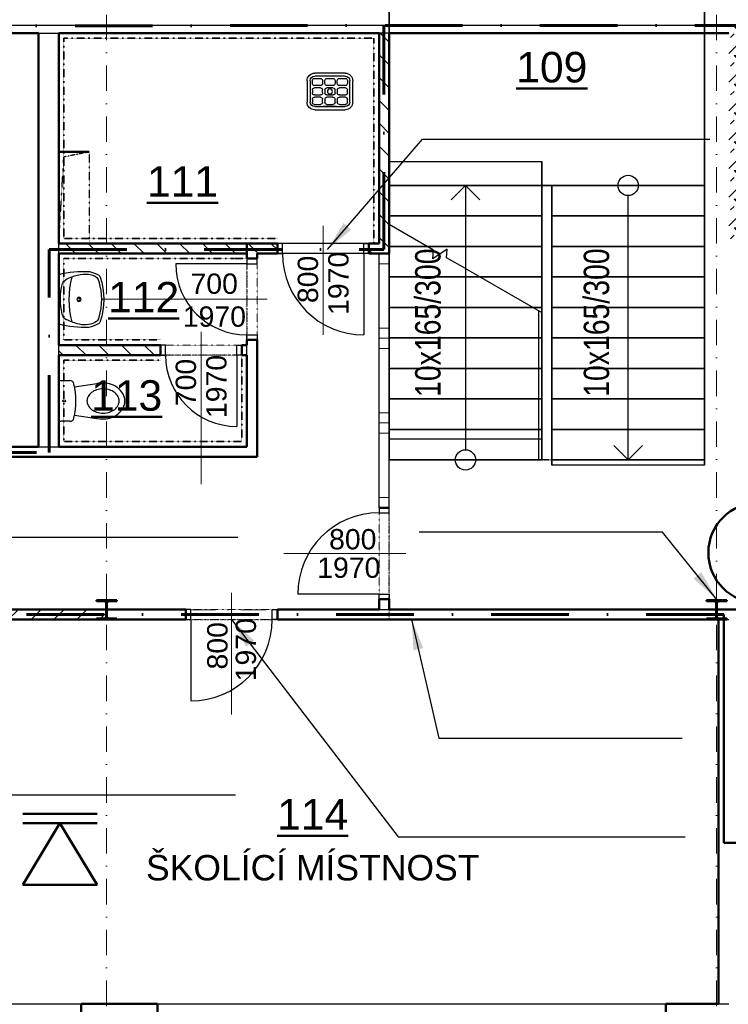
# Model space of a CAD drawing. Header units: millimetres. Extents: x 2886542 to 7567581, y -792623 to 134766.
# Tile 85 of 256: x 3787460 to 3794429, y -256167 to -246481. Entities that reach past the tile are written whole.
import ezdxf
from ezdxf.enums import TextEntityAlignment as Align

# ---------------------------------------------------------------- set-up
doc = ezdxf.new("R2010")
doc.units = ezdxf.units.MM
for name, pattern in [('ACAD_ISO04W100', [30, 24, -3, 0, -3]), ('DASHDOT', [1, 0.5, -0.25, 0, -0.25]), ('DASHDOTX2', [50.8, 25.4, -12.7, 0, -12.7]), ('DIVIDE', [1.25, 0.5, -0.25, 0, -0.25, 0, -0.25]), ('DOT', [0.25, 0, -0.25])]:
    doc.linetypes.add(name, pattern=pattern)
for name, color, linetype in [('CA_2D-WC (65x40)', 7, 'Continuous'), ('CA_umyvadlo 1 (55x45)', 7, 'Continuous'), ('CA_vylevka s mrizi (45x36)', 7, 'Continuous'), ('IN_SANITA', 7, 'Continuous'), ('požárničina', 10, 'Continuous'), ('srafy', 251, 'Continuous')]:
    doc.layers.add(name, color=color, linetype=linetype)
for name, color, linetype, lineweight in [('CKDVERE_', 7, 'Continuous', 25), ('CKDVERE_NADROVINOU', 1, 'DASHDOT', 18), ('CKDVERE_OSY', 1, 'Continuous', 18), ('CKDVERE_POPIS', 3, 'Continuous', 25), ('CKDVERE_PRAH', 7, 'Continuous', 25), ('CKDVERE_ZARUBNE_RAM', 5, 'Continuous', 25), ('CKOKNA', 1, 'Continuous', 18), ('CKPOPISM', 250, 'Continuous', 50), ('CKPOPISM_POPIS', 3, 'Continuous', 25), ('CKPROSTUPY_NADROVINOU', 7, 'DASHDOT', 25), ('CKRASTR', 7, 'DASHDOT', 18), ('CKSCHODY_3', 7, 'Continuous', 25), ('CKSCHODY_NADROVINOU', 7, 'DIVIDE', 25), ('CKSCHODY_PODROVINOU', 7, 'Continuous', 25), ('CKSCHODY_POPIS', 3, 'Continuous', 25), ('CKSCHODY_VYSTUP', 7, 'Continuous', 25), ('CKSTENY_PODROVINOU', 7, 'Continuous', 25), ('CKSTENY_REZ', 6, 'Continuous', 50), ('CSPROFILY_OSY', 1, 'DASHDOT', 18), ('CSPROFILY_REZY', 4, 'Continuous', 50), ('obklady', 4, 'DASHDOT', 35)]:
    doc.layers.add(name, color=color, linetype=linetype, lineweight=lineweight)
doc.layers.add('CKDVERE_DORAZ', color=7, linetype='DOT', lineweight=25, plot=False)
doc.styles.add('ARIAL', font='arial.ttf')
doc.styles.add('ROMANT', font='romant')
doc.styles.get("Standard").update_dxf_attribs({"font": 'arial.ttf'})
doc.dimstyles.new('úhlová', dxfattribs={"dimscale": 0.2, "dimtxt": 2.5, "dimasz": 1.5, "dimexe": 0, "dimexo": 3, "dimgap": 1, "dimtad": 1, "dimdec": 0, "dimzin": 0, "dimdsep": 46, "dimtxsty": 'ROMANT', "dimcen": 5, "dimclrd": 256, "dimclre": 256, "dimclrt": 7, "dimadec": 1, "dimazin": 0, "dimtfac": 1, "dimtdec": 0, "dimtix": 1, "dimtmove": 2, "dimatfit": 3, "dimfxl": 0, "dimtvp": 2, "dimtolj": 1, "dimtzin": 0, "dimarcsym": 0})

# ---------------------------------------------------------------- blocks, each defined once
blk = doc.blocks.new('CK_S_EXT_HEAHEA200')
for p, q in [((-100, 95), (100, 95)), ((-100, 95), (-100, 85)), ((-100, 85), (-21.25, 85)), ((-3.25, -67), (-3.25, 67)), ((3.25, -67), (3.25, 67)), ((100, 85), (21.25, 85)), ((100, 95), (100, 85)), ((-100, -95), (-100, -85)), ((-100, -85), (-21.25, -85)), ((-100, -95), (100, -95)), ((100, -85), (21.25, -85)), ((100, -95), (100, -85))]:
    blk.add_line(p, q)
for centre, start, end in [((-21.25, 67), 0, 90), ((21.25, 67), 90, 180), ((-21.25, -67), 270, 0), ((21.25, -67), 180, 270)]:
    blk.add_arc(centre, 18, start, end)
blk = doc.blocks.new('2D-WC (65x40)_P')
at = {"layer": 'CA_2D-WC (65x40)', "linetype": 'ByBlock'}
for p, q in [((0.0501, 0.1998), (0.1401, 0.1998)), ((0.03, -0.1797), (0.03, 0.1797)), ((0.1851, 0.14), (0.4036, 0.1734)), ((0.1851, -0.14), (0.4036, -0.1734)), ((0.1401, -0.1998), (0.0501, -0.1998))]:
    blk.add_line(p, q, dxfattribs=at)
blk.add_circle((0.083, 0), 0.0128, dxfattribs=at)
for centre, radius, start, end in [((0.0501, 0.1797), 0.0201, 90, 180), ((0.1401, 0.1596), 0.0402, 12.60811, 90), ((-0.5734, 0), 0.7713, 347.39189, 12.60811), ((0.4521, -0.0463), 0.1632, 107.68289, 127.58474), ((0.4663, -0.0909), 0.21, 90, 107.68289), ((0.4562, -0.1706), 0.348, 78.11757, 98.69848), ((0.4663, -0.0909), 0.21, 72.31711, 90), ((0.4757, -0.0379), 0.2144, 29.47633, 75.89811), ((0.4806, -0.0463), 0.1632, 52.41526, 72.31711), ((0.3969, 0), 0.0894, 151.71247, 180), ((0.3969, 0), 0.0894, 180, 208.28753), ((0.4303, -0.018), 0.1274, 127.58474, 151.71247), ((0.5024, -0.018), 0.1274, 28.28753, 52.41526), ((0.5358, 0), 0.0894, 0, 28.28753), ((0.5358, 0), 0.0894, 331.71247, 0), ((0.5424, 0), 0.1376, 0, 29.40689), ((0.5424, 0), 0.1376, 330.59311, 0), ((0.4303, 0.018), 0.1274, 208.28753, 232.41526), ((0.4521, 0.0463), 0.1632, 232.41526, 252.31711), ((0.4757, 0.0379), 0.2144, 284.10189, 330.52367), ((0.4806, 0.0463), 0.1632, 287.68289, 307.58474), ((0.5024, 0.018), 0.1274, 307.58474, 331.71247), ((0.0501, -0.1797), 0.0201, 180, 270), ((0.1401, -0.1596), 0.0402, 270, 347.39189), ((0.4663, 0.0909), 0.21, 252.31711, 270), ((0.4562, 0.1706), 0.348, 261.30152, 281.88243), ((0.4663, 0.0909), 0.21, 270, 287.68289)]:
    blk.add_arc(centre, radius, start, end, dxfattribs=at)
blk = doc.blocks.new('umyvadlo 1 (55x45)_P')
at = {"layer": 'CA_umyvadlo 1 (55x45)', "linetype": 'ByBlock'}
for points in [[(-0.2448, 0.0002, 0.077931), (-0.2731, -0.3008, 0.068031), (-0.2441, -0.381, 0.244962), (-0.2183, -0.4075, 0.165243), (0.2196, -0.4075, 0.244752), (0.2453, -0.381, 0.072964), (0.2756, -0.2947, 0.073303), (0.246, 0.0002)], [(-0.1991, -0.0766, 0.13917), (-0.2483, -0.2973), (-0.2369, -0.3358, 0.309536), (-0.174, -0.3925, 0.150009), (0.1756, -0.3925, 0.287481), (0.2281, -0.3557, 0.190467), (0.2403, -0.1835, 0.04778), (0.2004, -0.0766, 0.225267), (0.1455, -0.0326, 0.117325), (-0.1541, -0.0357, 0.189059), (-0.198, -0.0744)]]:
    blk.add_lwpolyline(points, format="xyb", close=True, dxfattribs=at)
blk.add_lwpolyline([(-0.2199, -0.1274, -0.125328), (0.2222, -0.1274)], format="xyb", dxfattribs=at)
for radius in [0.0204, 0.0139]:
    blk.add_circle((0.0006, -0.1987), radius, dxfattribs=at)
blk = doc.blocks.new('vylevka s mrizi (45x36)_P')
at = {"layer": 'CA_vylevka s mrizi (45x36)', "linetype": 'ByBlock'}
for p, q in [((-0.0849, -0.0825), (-0.1449, -0.0825)), ((-0.1424, -0.03), (0.1576, -0.03)), ((-0.1424, -0.06), (0.1576, -0.06)), ((0.0376, -0.0825), (-0.0224, -0.0825)), ((0.1601, -0.0825), (0.1001, -0.0825)), ((-0.2174, -0.315), (-0.2174, -0.105)), ((-0.1874, -0.315), (-0.1874, -0.105)), ((-0.1649, -0.1025), (-0.1649, -0.1325)), ((-0.1449, -0.1525), (-0.0849, -0.1525)), ((-0.1449, -0.175), (-0.0849, -0.175)), ((-0.0649, -0.1325), (-0.0649, -0.1025)), ((-0.0424, -0.1025), (-0.0424, -0.1325)), ((-0.0224, -0.1525), (0.0376, -0.1525)), ((-0.0224, -0.175), (0.0376, -0.175)), ((0.0576, -0.1325), (0.0576, -0.1025)), ((0.0801, -0.1025), (0.0801, -0.1325)), ((0.1001, -0.1525), (0.1601, -0.1525)), ((0.1001, -0.175), (0.1601, -0.175)), ((0.1801, -0.1325), (0.1801, -0.1025)), ((0.2026, -0.105), (0.2026, -0.315)), ((0.2326, -0.105), (0.2326, -0.315)), ((-0.1649, -0.225), (-0.1649, -0.195)), ((-0.1649, -0.3175), (-0.1649, -0.2875)), ((-0.0849, -0.245), (-0.1449, -0.245)), ((-0.1449, -0.2675), (-0.0849, -0.2675)), ((-0.0649, -0.195), (-0.0649, -0.225)), ((-0.0649, -0.2875), (-0.0649, -0.3175)), ((-0.0424, -0.225), (-0.0424, -0.195)), ((-0.0424, -0.3175), (-0.0424, -0.2875)), ((0.0376, -0.245), (-0.0224, -0.245)), ((-0.0224, -0.2675), (0.0376, -0.2675)), ((0.0576, -0.195), (0.0576, -0.225)), ((0.0576, -0.2875), (0.0576, -0.3175)), ((0.0801, -0.225), (0.0801, -0.195)), ((0.0801, -0.3175), (0.0801, -0.2875)), ((0.1601, -0.245), (0.1001, -0.245)), ((0.1001, -0.2675), (0.1601, -0.2675)), ((0.1801, -0.195), (0.1801, -0.225)), ((0.1801, -0.2875), (0.1801, -0.3175)), ((-0.0849, -0.3375), (-0.1449, -0.3375)), ((0.1576, -0.36), (-0.1424, -0.36)), ((0.0726, -0.36), (-0.0574, -0.36)), ((-0.0574, -0.36), (0.0726, -0.36)), ((-0.0574, -0.36), (-0.0574, -0.36)), ((0.0376, -0.3375), (-0.0224, -0.3375)), ((0.0726, -0.36), (0.0726, -0.36)), ((0.1601, -0.3375), (0.1001, -0.3375)), ((0.1576, -0.39), (-0.1424, -0.39))]:
    blk.add_line(p, q, dxfattribs=at)
blk.add_circle((0.0076, -0.21), 0.025, dxfattribs=at)
for centre, radius, start, end in [((-0.1424, -0.105), 0.075, 90, 180), ((-0.1424, -0.105), 0.045, 90, 180), ((-0.1449, -0.1025), 0.02, 90, 180), ((-0.0849, -0.1025), 0.02, 0, 90), ((-0.0224, -0.1025), 0.02, 90, 180), ((0.0376, -0.1025), 0.02, 0, 90), ((0.1001, -0.1025), 0.02, 90, 180), ((0.1576, -0.105), 0.075, 0, 90), ((0.1576, -0.105), 0.045, 0, 90), ((0.1601, -0.1025), 0.02, 0, 90), ((-0.1449, -0.1325), 0.02, 180, 270), ((-0.1449, -0.195), 0.02, 90, 180), ((-0.0849, -0.1325), 0.02, 270, 0), ((-0.0849, -0.195), 0.02, 0, 90), ((-0.0224, -0.1325), 0.02, 180, 270), ((-0.0224, -0.195), 0.02, 90, 180), ((0.0376, -0.1325), 0.02, 270, 0), ((0.0376, -0.195), 0.02, 0, 90), ((0.1001, -0.1325), 0.02, 180, 270), ((0.1001, -0.195), 0.02, 90, 180), ((0.1601, -0.1325), 0.02, 270, 0), ((0.1601, -0.195), 0.02, 0, 90), ((-0.1449, -0.225), 0.02, 180, 270), ((-0.1449, -0.2875), 0.02, 90, 180), ((-0.0849, -0.225), 0.02, 270, 0), ((-0.0849, -0.2875), 0.02, 0, 90), ((-0.0224, -0.225), 0.02, 180, 270), ((-0.0224, -0.2875), 0.02, 90, 180), ((0.0376, -0.225), 0.02, 270, 0), ((0.0376, -0.2875), 0.02, 0, 90), ((0.1001, -0.225), 0.02, 180, 270), ((0.1001, -0.2875), 0.02, 90, 180), ((0.1601, -0.225), 0.02, 270, 0), ((0.1601, -0.2875), 0.02, 0, 90), ((-0.1424, -0.315), 0.075, 180, 270), ((-0.1424, -0.315), 0.045, 180, 270), ((-0.1449, -0.3175), 0.02, 180, 270), ((-0.0849, -0.3175), 0.02, 270, 0), ((-0.0224, -0.3175), 0.02, 180, 270), ((0.0376, -0.3175), 0.02, 270, 0), ((0.1001, -0.3175), 0.02, 180, 270), ((0.1576, -0.315), 0.045, 270, 0), ((0.1576, -0.315), 0.075, 270, 0), ((0.1601, -0.3175), 0.02, 270, 0)]:
    blk.add_arc(centre, radius, start, end, dxfattribs=at)
blk = doc.blocks.new('CKBL2112015093418', base_point=(92626.6, 67165.4))
blk = doc.blocks.new('CKBL2112015093451', base_point=(91804.2, 65693.8))
blk = doc.blocks.new('CKBL2112015093625', base_point=(91736.2, 60822.7))
blk = doc.blocks.new('CKBL2112015094613', base_point=(91472.4, 64842.6))
blk = doc.blocks.new('CKBL2112615112805', base_point=(95806, 67457.1))
blk = doc.blocks.new('CKBL1103905120115', base_point=(-150, -450))
at = {"layer": 'CKPROSTUPY_NADROVINOU'}
for p, q in [((-150, -450), (-150, 450)), ((-150, 450), (150, 450)), ((-150, -450), (-100, 400)), ((150, 450), (-100, 400)), ((150, 450), (150, -450)), ((150, -450), (-150, -450))]:
    blk.add_line(p, q, dxfattribs=at)

msp = doc.modelspace()

# ---------------------------------------------------------------- hatches: boundary and pattern name
at = {"layer": 'srafy'}
h = msp.add_hatch(dxfattribs=at)
h.set_pattern_fill('ANSI31', color=250, scale=50, angle=90, style=0)
h.set_pattern_definition([(135, (3696869.61, -315244.88), (-112.2532, -112.2532), [])])
h.paths.add_polyline_path([(3789694, -248781.7), (3789694, -248681.7), (3788314, -248681.7), (3788314, -248781.7)])
h.paths.add_polyline_path([(3788314, -249681.7), (3788314, -249781.7), (3788844, -249781.7), (3788844, -249681.7)])
h.paths.add_polyline_path([(3787844, -249681.7), (3787844, -249781.7), (3788314, -249781.7), (3788314, -249681.7)])
h.paths.add_polyline_path([(3788144, -248681.7), (3787844, -248681.7), (3787844, -248781.7), (3788314, -248781.7), (3788314, -248681.7)])
h.paths.add_polyline_path([(3789794, -248781.7), (3789994, -248781.7), (3789994, -248681.7), (3789694, -248681.7), (3789694, -248781.7), (3789694, -248831.7), (3789794, -248831.7)])
h.paths.add_polyline_path([(3790994, -248781.7), (3790994, -248681.7), (3790944, -248681.7), (3790894, -248681.7), (3790894, -248781.7)])
h.paths.add_polyline_path([(3790994, -248681.7), (3790994, -248781.7), (3791094, -248781.7), (3791094, -246611.7), (3790994, -246611.7)])
h = msp.add_hatch(dxfattribs=at)
h.set_pattern_fill('BETON-PERLITBETON', color=250, scale=50, style=0)
h.set_pattern_definition([(45, (3696869.61, -315244.88), (-141.42136, 141.42136), []), (45, (3697011.03, -315244.88), (-141.42136, 141.42136), [50, -150]), (135, (3697117.1, -315209.53), (-141.42136, -141.42136), [100, -100]), (0, (3697046.39, -315138.82), (141.42136, 141.42136), [70.71068, -212.13203]), (90, (3697117.1, -315209.53), (-141.42136, 141.42136), [70.71068, -212.13203])])
h.paths.add_polyline_path([(3794634, -246836.7), (3794634, -246736.7), (3795034, -246736.7), (3795034, -246636.7), (3795034, -246536.7), (3794434, -246536.7), (3794434, -246611.7), (3794434, -248010.3), (3794634, -248010.3)])
h.paths.add_polyline_path([(3794434, -248010.3), (3794434, -248636.7), (3795034, -248636.7), (3795034, -248536.7), (3795034, -248436.7), (3794634, -248436.7), (3794634, -248336.7), (3794634, -248010.3)])
h.paths.add_polyline_path([(3796134, -248436.7), (3796034, -248436.7), (3796034, -248536.7), (3796034, -248636.7), (3796234, -248636.7), (3796334, -248636.7), (3796334, -246611.7), (3796334, -246536.7), (3796034, -246536.7), (3796034, -246636.7), (3796034, -246736.7), (3796134, -246736.7)])
h.paths.add_polyline_path([(3794012.1, -247314.3), (3794540.1, -247314.3), (3794540.1, -247644.3), (3794012.1, -247644.3)], flags=24)
h.paths.add_polyline_path([(3794631.5, -247141.3), (3794631.5, -246613.3), (3794961.5, -246613.3), (3794961.5, -247141.3)], flags=24)
h = msp.add_hatch(dxfattribs=at)
h.set_pattern_fill('ANSI31', color=250, scale=50, style=0)
h.set_pattern_definition([(45, (3696869.61, -315244.88), (-112.2532, 112.2532), [])])
edge = h.paths.add_edge_path()
edge.add_line((3786274, -252281.7), (3786274, -252381.7))
edge.add_line((3786274, -252381.7), (3788214, -252381.7))
edge.add_line((3788214, -252381.7), (3788214, -252371.7))
edge.add_line((3788214, -252371.7), (3788292.8, -252371.7))
edge.add_arc((3788292.8, -252353.7), 18, 270, 360)
edge.add_line((3788310.8, -252353.7), (3788310.8, -252286.7))
edge.add_line((3788310.8, -252286.7), (3788310.8, -252281.7))
edge.add_line((3788310.8, -252281.7), (3786274, -252281.7))
h.paths.add_polyline_path([(3783924, -252286.7), (3783924, -252381.7), (3785374, -252381.7), (3785374, -252281.7), (3783924, -252281.7)])
h = msp.add_hatch(dxfattribs=at)
h.set_pattern_fill('ANSI31', color=250, scale=100, angle=90, style=0)
h.set_pattern_definition([(135, (3696869.6, -315244.88), (-224.5064, -224.5064), [])])
edge = h.paths.add_edge_path()
edge.add_line((3794434, -252381.7), (3795234, -252381.7))
edge.add_line((3795234, -252381.7), (3795234, -252286.7))
edge.add_line((3795234, -252286.7), (3794317.2, -252286.7))
edge.add_line((3794317.2, -252286.7), (3794317.2, -252353.7))
edge.add_arc((3794335.2, -252353.7), 18, 180, 270)
edge.add_line((3794335.2, -252371.7), (3794414, -252371.7))
edge.add_line((3794414, -252371.7), (3794414, -252381.7))
edge.add_line((3794414, -252381.7), (3794434, -252381.7))
h.paths.add_polyline_path([(3794680.1, -254531.7), (3794570.3, -254531.7), (3794497.7, -254531.7), (3794434, -254531.7), (3794434, -254631.7), (3796234, -254631.7), (3796234, -254531.7), (3795270.3, -254531.7), (3795197.7, -254531.7), (3795087.9, -254531.7)])
h.paths.add_polyline_path([(3794616.2, -255031.8), (3794616.2, -254547.8), (3794946.2, -254547.8), (3794946.2, -255031.8)], flags=24)
h.paths.add_polyline_path([(3794616.2, -255031.8), (3794616.2, -254547.8), (3794946.2, -254547.8), (3794946.2, -255031.8)], flags=24)

# ---------------------------------------------------------------- linework, layer by layer
at = {"layer": 'CKDVERE_', "color": 250}
for p, q in [((3790844, -248781.7), (3790844, -249581.7)), ((3789694, -248881.7), (3788994, -248881.7)), ((3789594, -249781.7), (3789594, -250481.7)), ((3790994, -252131.7), (3790194, -252131.7)), ((3789144, -252381.7), (3789144, -253181.7))]:
    msp.add_line(p, q, dxfattribs=at)
for centre, radius, start, end in [((3790844, -248781.7), 800, 180, 270), ((3789694, -248881.7), 700, 180, 270), ((3789594, -249781.7), 700, 180, 270), ((3790994, -252131.7), 800, 90, 180), ((3789144, -252381.7), 800, 270, 0)]:
    msp.add_arc(centre, radius, start, end, dxfattribs=at)
at = {"layer": 'CKDVERE_DORAZ', "color": 250}
for p, q in [((3789694, -248831.7), (3789694, -249631.7)), ((3790894, -248781.7), (3789994, -248781.7)), ((3789644, -249781.7), (3788844, -249781.7)), ((3791094, -252381.7), (3791094, -251181.7)), ((3789094, -252381.7), (3789994, -252381.7))]:
    msp.add_line(p, q, dxfattribs=at)
msp.add_lwpolyline([(3791094, -250811.7), (3794194, -250811.7), (3794194, -246611.7), (3791094, -246611.7), (3791094, -250811.7)], dxfattribs=at)
at = {"layer": 'CKDVERE_NADROVINOU', "color": 250}
for p, q in [((3789694, -248881.7), (3789694, -249581.7)), ((3789794, -248881.7), (3789794, -249581.7)), ((3789594, -249681.7), (3788894, -249681.7)), ((3789594, -249781.7), (3788894, -249781.7)), ((3790994, -252131.7), (3790994, -251331.7)), ((3791094, -252131.7), (3791094, -251331.7)), ((3789144, -252281.7), (3789944, -252281.7)), ((3789144, -252381.7), (3789944, -252381.7))]:
    msp.add_line(p, q, dxfattribs=at)
at = {"layer": 'CKDVERE_OSY', "color": 250}
for p, q in [((3790444, -248510.2), (3790444, -249581.7)), ((3788264, -249231.7), (3789894, -249231.7)), ((3789244, -251050.7), (3789244, -249550.7)), ((3790058, -251731.7), (3791258, -251731.7)), ((3789544, -253317.7), (3789544, -252117.7))]:
    msp.add_line(p, q, dxfattribs=at)
at = {"layer": 'CKDVERE_PRAH', "color": 250}
for p, q in [((3790844, -248681.7), (3790044, -248681.7)), ((3790844, -248781.7), (3790044, -248781.7))]:
    msp.add_line(p, q, dxfattribs=at)
at = {"layer": 'CKDVERE_ZARUBNE_RAM', "color": 250}
for p, q in [((3790044, -248681.7), (3789994, -248681.7)), ((3789994, -248681.7), (3789994, -248781.7)), ((3790044, -248781.7), (3790044, -248681.7)), ((3790844, -248781.7), (3790844, -248681.7)), ((3790844, -248681.7), (3790894, -248681.7)), ((3790894, -248681.7), (3790894, -248781.7)), ((3789694, -248831.7), (3789694, -248881.7)), ((3789794, -248831.7), (3789694, -248831.7)), ((3789794, -248881.7), (3789794, -248831.7)), ((3789994, -248781.7), (3790044, -248781.7)), ((3790894, -248781.7), (3790844, -248781.7)), ((3789694, -248881.7), (3789794, -248881.7)), ((3789694, -249631.7), (3789694, -249581.7)), ((3789694, -249581.7), (3789794, -249581.7)), ((3789794, -249581.7), (3789794, -249631.7)), ((3788894, -249681.7), (3788844, -249681.7)), ((3788844, -249681.7), (3788844, -249781.7)), ((3788894, -249781.7), (3788894, -249681.7)), ((3789594, -249781.7), (3789594, -249681.7)), ((3789594, -249681.7), (3789644, -249681.7)), ((3789644, -249681.7), (3789644, -249781.7)), ((3789794, -249631.7), (3789694, -249631.7)), ((3788844, -249781.7), (3788894, -249781.7)), ((3789644, -249781.7), (3789594, -249781.7)), ((3790994, -251281.7), (3790994, -251331.7)), ((3791094, -251281.7), (3790994, -251281.7)), ((3790994, -251331.7), (3791094, -251331.7)), ((3791094, -251331.7), (3791094, -251281.7)), ((3790994, -252181.7), (3790994, -252131.7)), ((3790994, -252131.7), (3791094, -252131.7)), ((3791094, -252131.7), (3791094, -252181.7)), ((3791094, -252181.7), (3790994, -252181.7)), ((3789144, -252281.7), (3789094, -252281.7)), ((3789094, -252281.7), (3789094, -252381.7)), ((3789144, -252381.7), (3789144, -252281.7)), ((3789944, -252381.7), (3789944, -252281.7)), ((3789944, -252281.7), (3789994, -252281.7)), ((3789994, -252281.7), (3789994, -252381.7)), ((3789094, -252381.7), (3789144, -252381.7)), ((3789994, -252381.7), (3789944, -252381.7))]:
    msp.add_line(p, q, dxfattribs=at)
at = {"layer": 'CKOKNA', "color": 250}
for p, q in [((3790994, -248881.7), (3790994, -248781.7)), ((3790994, -248781.7), (3791094, -248781.7)), ((3791094, -248881.7), (3791094, -248781.7)), ((3790994, -249515.1), (3790994, -248881.7)), ((3790994, -248881.7), (3791094, -248881.7)), ((3791094, -249515.1), (3791094, -248881.7)), ((3790994, -249515.1), (3791094, -249515.1)), ((3790994, -249515.1), (3790994, -249615.1)), ((3791094, -249515.1), (3791094, -249615.1)), ((3790994, -249615.1), (3791094, -249615.1)), ((3790994, -249615.1), (3790994, -249715.1)), ((3791094, -249615.1), (3791094, -249715.1)), ((3790994, -250348.4), (3790994, -249715.1)), ((3790994, -249715.1), (3791094, -249715.1)), ((3791094, -250348.4), (3791094, -249715.1)), ((3790994, -250348.4), (3791094, -250348.4)), ((3790994, -250348.4), (3790994, -250448.4)), ((3791094, -250348.4), (3791094, -250448.4)), ((3790994, -250448.4), (3791094, -250448.4)), ((3790994, -250448.4), (3790994, -250548.4)), ((3791094, -250448.4), (3791094, -250548.4)), ((3790994, -251181.7), (3790994, -250548.4)), ((3790994, -250548.4), (3791094, -250548.4)), ((3791094, -251181.7), (3791094, -250548.4)), ((3790994, -251181.7), (3791094, -251181.7)), ((3790994, -251181.7), (3790994, -251281.7)), ((3791094, -251181.7), (3791094, -251281.7)), ((3790994, -251281.7), (3791094, -251281.7)), ((3790994, -251281.7), (3791094, -251281.7))]:
    msp.add_line(p, q, dxfattribs=at)
at = {"layer": 'CKRASTR', "color": 250, "ltscale": 500}
for p, q in [((3794314, -260184.8), (3794314, -223286.7)), ((3788314, -260184.8), (3788314, -243786.7)), ((3778631.9, -252286.7), (3801314, -252286.7))]:
    msp.add_line(p, q, dxfattribs=at)
at = {"layer": 'CKSCHODY_3', "color": 250}
for points, invisible_edges in [([(3791094, -248111.7, 1650), (3791094, -246211.7, 1650), (3794194, -246211.7, 1650), (3794194, -248111.7, 1650)], 8), ([(3791094, -248111.7, 1500), (3791094, -246211.7, 1500), (3794194, -246211.7, 1500), (3794194, -248111.7, 1500)], 8), ([(3791094, -247876.9, 1500), (3792594, -247876.9, 1500), (3792594, -248111.7, 1370.9), (3791094, -248111.7, 1370.9)], 4), ([(3791094, -248111.7, 1500), (3791094, -248111.7, 1370.9), (3791094, -247876.9, 1500)], 1), ([(3792594, -248111.7, 1500), (3792594, -248111.7, 1370.9), (3792594, -247876.9, 1500)], 1), ([(3791094, -248411.7, 1205.9), (3791094, -248111.7, 1370.9), (3792594, -248111.7, 1370.9), (3792594, -248411.7, 1205.9)], 8), ([(3791094, -248411.7, 1485), (3791094, -248111.7, 1485), (3791094, -248111.7, 1370.9), (3791094, -248411.7, 1205.9)], 10), ([(3792594, -248411.7, 1485), (3792594, -248111.7, 1485), (3792594, -248111.7, 1370.9), (3792594, -248411.7, 1205.9)], 10), ([(3794194, -248111.7, 1535.9), (3794194, -248411.7, 1700.9), (3792694, -248411.7, 1700.9), (3792694, -248111.7, 1535.9)], 10), ([(3792694, -248111.7, 1815), (3792694, -248411.7, 1815), (3792694, -248411.7, 1700.9), (3792694, -248111.7, 1535.9)], 2), ([(3794194, -248111.7, 1815), (3794194, -248411.7, 1815), (3794194, -248411.7, 1700.9), (3794194, -248111.7, 1535.9)], 10), ([(3791094, -248711.7, 1040.9), (3791094, -248411.7, 1205.9), (3792594, -248411.7, 1205.9), (3792594, -248711.7, 1040.9)], 10), ([(3791094, -248711.7, 1320), (3791094, -248411.7, 1320), (3791094, -248411.7, 1205.9), (3791094, -248711.7, 1040.9)], 10), ([(3792594, -248711.7, 1320), (3792594, -248411.7, 1320), (3792594, -248411.7, 1205.9), (3792594, -248711.7, 1040.9)], 10), ([(3794194, -248411.7, 1700.9), (3794194, -248711.7, 1865.9), (3792694, -248711.7, 1865.9), (3792694, -248411.7, 1700.9)], 10), ([(3792694, -248411.7, 1980), (3792694, -248711.7, 1980), (3792694, -248711.7, 1865.9), (3792694, -248411.7, 1700.9)], 10), ([(3794194, -248411.7, 1980), (3794194, -248711.7, 1980), (3794194, -248711.7, 1865.9), (3794194, -248411.7, 1700.9)], 10), ([(3791094, -249011.7, 875.9), (3791094, -248711.7, 1040.9), (3792594, -248711.7, 1040.9), (3792594, -249011.7, 875.9)], 10), ([(3791094, -249011.7, 1155), (3791094, -248711.7, 1155), (3791094, -248711.7, 1040.9), (3791094, -249011.7, 875.9)], 10), ([(3792594, -249011.7, 1155), (3792594, -248711.7, 1155), (3792594, -248711.7, 1040.9), (3792594, -249011.7, 875.9)], 10), ([(3794194, -248711.7, 1865.9), (3794194, -249011.7, 2030.9), (3792694, -249011.7, 2030.9), (3792694, -248711.7, 1865.9)], 10), ([(3792694, -248711.7, 2145), (3792694, -249011.7, 2145), (3792694, -249011.7, 2030.9), (3792694, -248711.7, 1865.9)], 10), ([(3794194, -248711.7, 2145), (3794194, -249011.7, 2145), (3794194, -249011.7, 2030.9), (3794194, -248711.7, 1865.9)], 10), ([(3791094, -249311.7, 710.9), (3791094, -249011.7, 875.9), (3792594, -249011.7, 875.9), (3792594, -249311.7, 710.9)], 10), ([(3791094, -249311.7, 990), (3791094, -249011.7, 990), (3791094, -249011.7, 875.9), (3791094, -249311.7, 710.9)], 10), ([(3792594, -249311.7, 990), (3792594, -249011.7, 990), (3792594, -249011.7, 875.9), (3792594, -249311.7, 710.9)], 10), ([(3794194, -249011.7, 2030.9), (3794194, -249311.7, 2195.9), (3792694, -249311.7, 2195.9), (3792694, -249011.7, 2030.9)], 10), ([(3792694, -249011.7, 2310), (3792694, -249311.7, 2310), (3792694, -249311.7, 2195.9), (3792694, -249011.7, 2030.9)], 10), ([(3794194, -249011.7, 2310), (3794194, -249311.7, 2310), (3794194, -249311.7, 2195.9), (3794194, -249011.7, 2030.9)], 10), ([(3791094, -249611.7, 545.9), (3791094, -249311.7, 710.9), (3792594, -249311.7, 710.9), (3792594, -249611.7, 545.9)], 10), ([(3791094, -249611.7, 825), (3791094, -249311.7, 825), (3791094, -249311.7, 710.9), (3791094, -249611.7, 545.9)], 10), ([(3792594, -249611.7, 825), (3792594, -249311.7, 825), (3792594, -249311.7, 710.9), (3792594, -249611.7, 545.9)], 10), ([(3794194, -249311.7, 2195.9), (3794194, -249611.7, 2360.9), (3792694, -249611.7, 2360.9), (3792694, -249311.7, 2195.9)], 10), ([(3792694, -249311.7, 2475), (3792694, -249611.7, 2475), (3792694, -249611.7, 2360.9), (3792694, -249311.7, 2195.9)], 10), ([(3794194, -249311.7, 2475), (3794194, -249611.7, 2475), (3794194, -249611.7, 2360.9), (3794194, -249311.7, 2195.9)], 10), ([(3791094, -249911.7, 380.9), (3791094, -249611.7, 545.9), (3792594, -249611.7, 545.9), (3792594, -249911.7, 380.9)], 10), ([(3791094, -249911.7, 660), (3791094, -249611.7, 660), (3791094, -249611.7, 545.9), (3791094, -249911.7, 380.9)], 10), ([(3792594, -249911.7, 660), (3792594, -249611.7, 660), (3792594, -249611.7, 545.9), (3792594, -249911.7, 380.9)], 10), ([(3794194, -249611.7, 2360.9), (3794194, -249911.7, 2525.9), (3792694, -249911.7, 2525.9), (3792694, -249611.7, 2360.9)], 10), ([(3792694, -249611.7, 2640), (3792694, -249911.7, 2640), (3792694, -249911.7, 2525.9), (3792694, -249611.7, 2360.9)], 10), ([(3794194, -249611.7, 2640), (3794194, -249911.7, 2640), (3794194, -249911.7, 2525.9), (3794194, -249611.7, 2360.9)], 10), ([(3791094, -250211.7, 215.9), (3791094, -249911.7, 380.9), (3792594, -249911.7, 380.9), (3792594, -250211.7, 215.9)], 10), ([(3791094, -250211.7, 495), (3791094, -249911.7, 495), (3791094, -249911.7, 380.9), (3791094, -250211.7, 215.9)], 10), ([(3792594, -250211.7, 495), (3792594, -249911.7, 495), (3792594, -249911.7, 380.9), (3792594, -250211.7, 215.9)], 10), ([(3794194, -249911.7, 2525.9), (3794194, -250211.7, 2690.9), (3792694, -250211.7, 2690.9), (3792694, -249911.7, 2525.9)], 10), ([(3792694, -249911.7, 2805), (3792694, -250211.7, 2805), (3792694, -250211.7, 2690.9), (3792694, -249911.7, 2525.9)], 10), ([(3794194, -249911.7, 2805), (3794194, -250211.7, 2805), (3794194, -250211.7, 2690.9), (3794194, -249911.7, 2525.9)], 10), ([(3791094, -250511.7, 50.9), (3791094, -250211.7, 215.9), (3792594, -250211.7, 215.9), (3792594, -250511.7, 50.9)], 10), ([(3791094, -250511.7, 330), (3791094, -250211.7, 330), (3791094, -250211.7, 215.9), (3791094, -250511.7, 50.9)], 10), ([(3792594, -250511.7, 330), (3792594, -250211.7, 330), (3792594, -250211.7, 215.9), (3792594, -250511.7, 50.9)], 10), ([(3794194, -250211.7, 2690.9), (3794194, -250511.7, 2855.9), (3792694, -250511.7, 2855.9), (3792694, -250211.7, 2690.9)], 10), ([(3792694, -250211.7, 2970), (3792694, -250511.7, 2970), (3792694, -250511.7, 2855.9), (3792694, -250211.7, 2690.9)], 10), ([(3794194, -250211.7, 2970), (3794194, -250511.7, 2970), (3794194, -250511.7, 2855.9), (3794194, -250211.7, 2690.9)], 10), ([(3791094, -250811.7, 165), (3791094, -250604.2, 165), (3791094, -250511.7, 165), (3792594, -250511.7, 165)], 8), ([(3792594, -250511.7, 165), (3792594, -250604.2, 165), (3792594, -250811.7, 165), (3791094, -250811.7, 165)], 8), ([(3791094, -250604.2), (3791094, -250511.7, 50.9), (3792594, -250511.7, 50.9), (3792594, -250604.2)], 10), ([(3791094, -250604.2, 165), (3791094, -250511.7, 165), (3791094, -250511.7, 50.9), (3791094, -250604.2)], 10), ([(3792594, -250604.2, 165), (3792594, -250511.7, 165), (3792594, -250511.7, 50.9), (3792594, -250604.2)], 10), ([(3794194, -250511.7, 2855.9), (3794194, -250811.7, 3020.9), (3792694, -250811.7, 3020.9), (3792694, -250511.7, 2855.9)], 8), ([(3792694, -250511.7, 3135), (3792694, -250811.7, 3135), (3792694, -250811.7, 3020.9), (3792694, -250511.7, 2855.9)], 10), ([(3794194, -250511.7, 3135), (3794194, -250811.7, 3135), (3794194, -250811.7, 3020.9), (3794194, -250511.7, 2855.9)], 10), ([(3791094, -250811.7, 165), (3791094, -250604.2, 165), (3791094, -250604.2), (3791094, -250811.7)], 2), ([(3792594, -250811.7, 165), (3792594, -250604.2, 165), (3792594, -250604.2), (3792594, -250811.7)], 2), ([(3794194, -250864.7, 3050), (3792694, -250864.7, 3050), (3792694, -250811.7, 3020.9), (3794194, -250811.7, 3020.9)], 4), ([(3792694, -250811.7, 3050), (3792694, -250811.7, 3020.9), (3792694, -250864.7, 3050)], 1), ([(3794194, -250811.7, 3050), (3794194, -250811.7, 3020.9), (3794194, -250864.7, 3050)], 1)]:
    msp.add_3dface(points, dxfattribs=dict(at, invisible_edges=invisible_edges))
for points in [[(3791094, -248111.7, 1650), (3791094, -246211.7, 1650), (3791094, -246211.7, 1500), (3791094, -248111.7, 1500)], [(3794194, -246211.7, 1650), (3794194, -248111.7, 1650), (3794194, -248111.7, 1500), (3794194, -246211.7, 1500)], [(3791094, -247876.9, 1500), (3792594, -247876.9, 1500), (3792594, -248111.7, 1500), (3791094, -248111.7, 1500)], [(3791094, -248411.7, 1485), (3791094, -248111.7, 1485), (3792594, -248111.7, 1485), (3792594, -248411.7, 1485)], [(3791094, -248111.7, 1485), (3792594, -248111.7, 1485), (3792594, -248111.7, 1500), (3791094, -248111.7, 1500)], [(3791094, -248111.7, 1650), (3792594, -248111.7, 1650), (3792594, -248111.7, 1500), (3791094, -248111.7, 1500)], [(3792594, -248111.7, 1650), (3792694, -248111.7, 1650), (3792694, -248111.7, 1500), (3792594, -248111.7, 1500)], [(3794194, -248111.7, 1650), (3792694, -248111.7, 1650), (3792694, -248111.7, 1500), (3794194, -248111.7, 1500)], [(3794194, -248111.7, 1815), (3794194, -248411.7, 1815), (3792694, -248411.7, 1815), (3792694, -248111.7, 1815)], [(3794194, -248111.7, 1815), (3792694, -248111.7, 1815), (3792694, -248111.7, 1650), (3794194, -248111.7, 1650)], [(3794194, -248111.7, 1650), (3792694, -248111.7, 1650), (3792694, -248111.7, 1535.9), (3794194, -248111.7, 1535.9)], [(3791094, -248711.7, 1320), (3791094, -248411.7, 1320), (3792594, -248411.7, 1320), (3792594, -248711.7, 1320)], [(3791094, -248411.7, 1485), (3792594, -248411.7, 1485), (3792594, -248411.7, 1320), (3791094, -248411.7, 1320)], [(3794194, -248411.7, 1980), (3794194, -248711.7, 1980), (3792694, -248711.7, 1980), (3792694, -248411.7, 1980)], [(3794194, -248411.7, 1980), (3792694, -248411.7, 1980), (3792694, -248411.7, 1815), (3794194, -248411.7, 1815)], [(3791094, -249011.7, 1155), (3791094, -248711.7, 1155), (3792594, -248711.7, 1155), (3792594, -249011.7, 1155)], [(3791094, -248711.7, 1320), (3792594, -248711.7, 1320), (3792594, -248711.7, 1155), (3791094, -248711.7, 1155)], [(3794194, -248711.7, 2145), (3794194, -249011.7, 2145), (3792694, -249011.7, 2145), (3792694, -248711.7, 2145)], [(3794194, -248711.7, 2145), (3792694, -248711.7, 2145), (3792694, -248711.7, 1980), (3794194, -248711.7, 1980)], [(3791094, -249311.7, 990), (3791094, -249011.7, 990), (3792594, -249011.7, 990), (3792594, -249311.7, 990)], [(3791094, -249011.7, 1155), (3792594, -249011.7, 1155), (3792594, -249011.7, 990), (3791094, -249011.7, 990)], [(3794194, -249011.7, 2310), (3794194, -249311.7, 2310), (3792694, -249311.7, 2310), (3792694, -249011.7, 2310)], [(3794194, -249011.7, 2310), (3792694, -249011.7, 2310), (3792694, -249011.7, 2145), (3794194, -249011.7, 2145)], [(3791094, -249611.7, 825), (3791094, -249311.7, 825), (3792594, -249311.7, 825), (3792594, -249611.7, 825)], [(3791094, -249311.7, 990), (3792594, -249311.7, 990), (3792594, -249311.7, 825), (3791094, -249311.7, 825)], [(3794194, -249311.7, 2475), (3794194, -249611.7, 2475), (3792694, -249611.7, 2475), (3792694, -249311.7, 2475)], [(3794194, -249311.7, 2475), (3792694, -249311.7, 2475), (3792694, -249311.7, 2310), (3794194, -249311.7, 2310)], [(3791094, -249911.7, 660), (3791094, -249611.7, 660), (3792594, -249611.7, 660), (3792594, -249911.7, 660)], [(3791094, -249611.7, 825), (3792594, -249611.7, 825), (3792594, -249611.7, 660), (3791094, -249611.7, 660)], [(3794194, -249611.7, 2640), (3794194, -249911.7, 2640), (3792694, -249911.7, 2640), (3792694, -249611.7, 2640)], [(3794194, -249611.7, 2640), (3792694, -249611.7, 2640), (3792694, -249611.7, 2475), (3794194, -249611.7, 2475)], [(3791094, -250211.7, 495), (3791094, -249911.7, 495), (3792594, -249911.7, 495), (3792594, -250211.7, 495)], [(3791094, -249911.7, 660), (3792594, -249911.7, 660), (3792594, -249911.7, 495), (3791094, -249911.7, 495)], [(3794194, -249911.7, 2805), (3794194, -250211.7, 2805), (3792694, -250211.7, 2805), (3792694, -249911.7, 2805)], [(3794194, -249911.7, 2805), (3792694, -249911.7, 2805), (3792694, -249911.7, 2640), (3794194, -249911.7, 2640)], [(3791094, -250511.7, 330), (3791094, -250211.7, 330), (3792594, -250211.7, 330), (3792594, -250511.7, 330)], [(3791094, -250211.7, 495), (3792594, -250211.7, 495), (3792594, -250211.7, 330), (3791094, -250211.7, 330)], [(3794194, -250211.7, 2970), (3794194, -250511.7, 2970), (3792694, -250511.7, 2970), (3792694, -250211.7, 2970)], [(3794194, -250211.7, 2970), (3792694, -250211.7, 2970), (3792694, -250211.7, 2805), (3794194, -250211.7, 2805)], [(3791094, -250511.7, 330), (3792594, -250511.7, 330), (3792594, -250511.7, 165), (3791094, -250511.7, 165)], [(3794194, -250511.7, 3135), (3794194, -250811.7, 3135), (3792694, -250811.7, 3135), (3792694, -250511.7, 3135)], [(3794194, -250511.7, 3135), (3792694, -250511.7, 3135), (3792694, -250511.7, 2970), (3794194, -250511.7, 2970)], [(3791094, -250811.7), (3791094, -250604.2), (3792594, -250604.2), (3792594, -250811.7)], [(3791094, -250811.7, 165), (3792594, -250811.7, 165), (3792594, -250811.7), (3791094, -250811.7)], [(3794194, -250811.7, 3135), (3792694, -250811.7, 3135), (3792694, -250811.7, 3050), (3794194, -250811.7, 3050)], [(3794194, -250864.7, 3050), (3792694, -250864.7, 3050), (3792694, -250811.7, 3050), (3794194, -250811.7, 3050)]]:
    msp.add_3dface(points, dxfattribs=at)
at = {"layer": 'CKSCHODY_NADROVINOU', "color": 250}
for p, q in [((3791094, -248111.7), (3792594, -248111.7)), ((3791094, -248111.7), (3792594, -248111.7)), ((3794194, -248111.7), (3792694, -248111.7)), ((3794194, -248111.7), (3792694, -248111.7)), ((3791094, -248411.7), (3792594, -248411.7)), ((3794194, -248411.7), (3792694, -248411.7)), ((3792594, -248711.7), (3791466.1, -248711.7)), ((3794194, -248711.7), (3792694, -248711.7)), ((3792594, -249011.7), (3791985.7, -249011.7)), ((3794194, -249011.7), (3792694, -249011.7)), ((3792594, -249311.7), (3792505.3, -249311.7)), ((3794194, -249311.7), (3792694, -249311.7)), ((3794194, -249611.7), (3792694, -249611.7)), ((3794194, -249911.7), (3792694, -249911.7)), ((3794194, -250211.7), (3792694, -250211.7)), ((3794194, -250511.7), (3792694, -250511.7))]:
    msp.add_line(p, q, dxfattribs=at)
at = {"layer": 'CKSCHODY_NADROVINOU', "color": 250, "linetype": 'DASHDOT'}
msp.add_line((3794194, -250811.7), (3792594, -250811.7), dxfattribs=at)
for points in [[(3791094, -248496.9), (3791094, -246211.7), (3794194, -246211.7), (3794194, -250811.7), (3794194, -250811.7)], [(3792594, -249362.9), (3792594, -248111.7), (3792694, -248111.7), (3792694, -250811.7), (3792694, -250811.7)]]:
    msp.add_lwpolyline(points, dxfattribs=at)
at = {"layer": 'CKSCHODY_PODROVINOU', "color": 250}
for p, q in [((3791094, -248711.7), (3791466.1, -248711.7)), ((3791094, -249011.7), (3791985.7, -249011.7)), ((3791094, -249311.7), (3792505.3, -249311.7)), ((3791094, -249611.7), (3792594, -249611.7)), ((3791094, -249911.7), (3792594, -249911.7)), ((3791094, -250211.7), (3792594, -250211.7)), ((3791094, -250511.7), (3792594, -250511.7)), ((3791094, -250811.7), (3792594, -250811.7))]:
    msp.add_line(p, q, dxfattribs=at)
for points in [[(3791094, -250811.7), (3791094, -250811.7), (3791094, -248496.9)], [(3792564, -250811.7), (3792564, -249345.6)], [(3792594, -250811.7), (3792594, -250811.7), (3792594, -249362.9)]]:
    msp.add_lwpolyline(points, dxfattribs=at)
at = {"layer": 'CKSCHODY_VYSTUP', "color": 250}
for p, q in [((3791844, -248111.7), (3791702.7, -248253)), ((3791844, -248111.7), (3791985.3, -248253)), ((3791844, -248111.7), (3791844, -250711.8)), ((3793444, -250811.7), (3793444, -248211.6)), ((3791844, -248929.9), (3792594, -249362.9)), ((3791844, -248929.9), (3792594, -249362.9)), ((3793444, -250811.7), (3793302.7, -250670.4)), ((3793444, -250811.7), (3793585.3, -250670.4))]:
    msp.add_line(p, q, dxfattribs=at)
msp.add_lwpolyline([(3791844, -248929.9), (3791659, -248823.1), (3791664, -248739.4), (3791524, -248831.8), (3791529, -248748.1), (3791094, -248496.9)], dxfattribs=at)
msp.add_lwpolyline([(3791844, -248929.9), (3791659, -248823.1), (3791664, -248739.4), (3791524, -248831.8), (3791529, -248748.1), (3791094, -248496.9)], dxfattribs=at)
for centre, radius in [((3793444, -248111.7), 99.9), ((3791844, -250811.7), 99.9), ((3791844, -250811.7), 0.000000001)]:
    msp.add_circle(centre, radius, dxfattribs=at)
at = {"layer": 'CKSTENY_PODROVINOU', "color": 250}
for p, q in [((3794434, -246536.7), (3783924, -246536.7)), ((3787644, -246611.7), (3787844, -246611.7)), ((3791094, -246611.7), (3790994, -246611.7)), ((3787844, -248781.7), (3787844, -248681.7)), ((3790894, -248681.7), (3789994, -248681.7)), ((3790894, -248781.7), (3789994, -248781.7)), ((3790994, -248781.7), (3791094, -248781.7)), ((3790994, -251281.7), (3790994, -248781.7)), ((3791094, -251281.7), (3791094, -248781.7)), ((3787844, -249781.7), (3787844, -249681.7)), ((3790994, -252281.7), (3791094, -252281.7)), ((3784064, -256162.2), (3788064, -256162.2)), ((3788814, -256162.2), (3793814, -256162.2)), ((3794334, -256162.2), (3794434, -256162.2))]:
    msp.add_line(p, q, dxfattribs=at)
at = {"layer": 'CKSTENY_PODROVINOU', "color": 250, "linetype": 'Continuous'}
for p, q in [((3789694, -249781.7), (3789694, -249681.7)), ((3787644, -250681.7), (3787844, -250681.7)), ((3794334, -252381.7), (3794434, -252381.7))]:
    msp.add_line(p, q, dxfattribs=at)
at = {"layer": 'CKSTENY_REZ', "color": 250}
for p, q in [((3783924, -246611.7), (3787644, -246611.7)), ((3787644, -250681.7), (3787644, -246611.7)), ((3787844, -246611.7), (3790994, -246611.7)), ((3787844, -248681.7), (3787844, -246611.7)), ((3790994, -246611.7), (3790994, -248681.7)), ((3791094, -246611.7), (3794434, -246611.7)), ((3791094, -246611.7), (3791094, -248781.7)), ((3790994, -246681.7), (3790994, -246731.7)), ((3788144, -247781.7), (3787844, -247781.7)), ((3789694, -248681.7), (3787844, -248681.7)), ((3789694, -248781.7), (3789694, -248681.7)), ((3789694, -248681.7), (3789994, -248681.7)), ((3789694, -248831.7), (3789694, -248681.7)), ((3789994, -248781.7), (3789994, -248681.7)), ((3790894, -248681.7), (3790994, -248681.7)), ((3790894, -248781.7), (3790894, -248681.7)), ((3787844, -249681.7), (3787844, -248781.7)), ((3789694, -248781.7), (3787844, -248781.7)), ((3789694, -248831.7), (3789794, -248831.7)), ((3789994, -248781.7), (3789794, -248781.7)), ((3789794, -248831.7), (3789794, -248781.7)), ((3790994, -248781.7), (3790894, -248781.7)), ((3790994, -248781.7), (3791094, -248781.7)), ((3788844, -249681.7), (3787844, -249681.7)), ((3788844, -249781.7), (3788844, -249681.7)), ((3789694, -249681.7), (3789644, -249681.7)), ((3789644, -249781.7), (3789644, -249681.7)), ((3789694, -249681.7), (3789694, -249631.7)), ((3789694, -249631.7), (3789794, -249631.7)), ((3789794, -250781.7), (3789794, -249631.7)), ((3787844, -250681.7), (3787844, -249781.7)), ((3788844, -249781.7), (3787844, -249781.7)), ((3789694, -249781.7), (3789644, -249781.7)), ((3789694, -250681.7), (3789694, -249781.7)), ((3786274, -250681.7), (3787644, -250681.7)), ((3787844, -250681.7), (3789694, -250681.7)), ((3786274, -250781.7), (3789794, -250781.7)), ((3790994, -251281.7), (3791094, -251281.7)), ((3790994, -251281.7), (3791094, -251281.7)), ((3790994, -252181.7), (3790994, -252281.7)), ((3790994, -252181.7), (3791094, -252181.7)), ((3791094, -252181.7), (3791094, -252281.7)), ((3786274, -252281.7), (3789094, -252281.7)), ((3789094, -252281.7), (3789094, -252381.7)), ((3789994, -252281.7), (3790994, -252281.7)), ((3789994, -252281.7), (3789994, -252381.7)), ((3791094, -252281.7), (3795234, -252281.7)), ((3786274, -252381.7), (3789094, -252381.7)), ((3789994, -252381.7), (3794334, -252381.7)), ((3794334, -252381.7), (3794334, -256162.2)), ((3788064, -256492.2), (3788064, -256162.2)), ((3788814, -256162.2), (3788064, -256162.2)), ((3788814, -256492.2), (3788814, -256162.2)), ((3793814, -256492.2), (3793814, -256162.2)), ((3794334, -256162.2), (3793814, -256162.2))]:
    msp.add_line(p, q, dxfattribs=at)
at = {"layer": 'CSPROFILY_OSY', "color": 250}
for p, q in [((3788314, -252391.7), (3788314, -252181.7)), ((3794314, -252391.7), (3794314, -252181.7)), ((3788204, -252286.7), (3788424, -252286.7)), ((3794204, -252286.7), (3794424, -252286.7))]:
    msp.add_line(p, q, dxfattribs=at)
at = {"layer": 'obklady', "color": 250}
for points in [[(3790944, -248681.7), (3790944, -246661.7), (3787894, -246661.7), (3787894, -248631.7), (3789994, -248631.7)], [(3789694, -248831.7), (3789573.3, -248831.7), (3789573.3, -248831.7), (3787894, -248831.7), (3787894, -249631.7), (3788844, -249631.7)], [(3788844, -249831.7), (3787894, -249831.7), (3787894, -250631.7), (3789644, -250631.7), (3789644, -249781.7)]]:
    msp.add_lwpolyline(points, dxfattribs=at)
at = {"layer": 'požárničina', "linetype": 'DASHDOTX2', "lineweight": 60, "ltscale": 30}
for p, q in [((3796387, -246536.7), (3783814, -246541.7)), ((3791042.1, -248741.6), (3791042.1, -246536.7)), ((3787750.6, -250738.4), (3787750.6, -248741.6)), ((3787750.6, -248741.6), (3791042.1, -248741.6)), ((3783814, -250738.4), (3787750.6, -250738.4)), ((3794383.6, -252332.9), (3783817.2, -252332.9))]:
    msp.add_line(p, q, dxfattribs=at)
at = {"layer": 'požárničina', "color": 1, "linetype": 'Continuous', "lineweight": 50}
for p, q in [((3794383.6, -252332.9), (3794383.6, -254580.1)), ((3794383.6, -254580.1), (3796288.5, -254580.1))]:
    msp.add_line(p, q, dxfattribs=at)
at = {"layer": 'požárničina', "linetype": 'ACAD_ISO04W100', "lineweight": 50, "ltscale": 50, "extrusion": (0, 0, -1)}
for p, q in [((3787489.9, -254292), (3788220.2, -254292)), ((3787489.9, -254992.7), (3787855, -254385.8)), ((3787489.9, -254385.8), (3788220.2, -254385.8)), ((3788220.2, -254992.7), (3787855, -254385.8)), ((3787489.9, -254992.7), (3788220.2, -254992.7))]:
    msp.add_line(p, q, dxfattribs=at)
at = {"layer": 'požárničina', "lineweight": 50, "ltscale": 50, "extrusion": (0, 0, -1)}
msp.add_circle((-3794724.8, -251724.9), 492, dxfattribs=at)

# ---------------------------------------------------------------- block references
at = {"layer": 'CKPOPISM', "color": 250}
ref = msp.add_blockref('CKBL2112615112805', (3792693.1, -247097.8), dxfattribs=at)
ref.add_attrib('CISLO', '%%U109', dxfattribs={"height": 300, "style": 'ARIAL'}).set_placement((3792693.1, -247097.8), align=Align.CENTER)
ref = msp.add_blockref('CKBL2112015093418', (3789061.2, -248221.9), dxfattribs=at)
ref.add_attrib('CISLO', '%%U111', dxfattribs={"height": 300, "style": 'ARIAL'}).set_placement((3789061.2, -248221.9), align=Align.CENTER)
ref = msp.add_blockref('CKBL2112015093451', (3788679.2, -249361), dxfattribs=at)
ref.add_attrib('CISLO', '%%U112', dxfattribs={"height": 300, "style": 'ARIAL'}).set_placement((3788679.2, -249361), align=Align.CENTER)
ref = msp.add_blockref('CKBL2112015094613', (3788511.7, -250327.8), dxfattribs=at)
ref.add_attrib('CISLO', '%%U113', dxfattribs={"height": 300, "style": 'ARIAL'}).set_placement((3788511.7, -250327.8), align=Align.CENTER)
ref = msp.add_blockref('CKBL2112015093625', (3790341.5, -254948.5), dxfattribs=at)
ref.add_attrib('JMENO', 'ŠKOLÍCÍ MÍSTNOST', dxfattribs={"layer": 'CKPOPISM_POPIS', "height": 250}).set_placement((3790341.5, -254948.5), align=Align.CENTER)
ref.add_attrib('CISLO', '%%U114', dxfattribs={"height": 300, "style": 'ARIAL'}).set_placement((3790341.5, -254448.5), align=Align.CENTER)
at = {"layer": 'CKPROSTUPY_NADROVINOU', "color": 250}
msp.add_blockref('CKBL1103905120115', (3787844, -248681.7), dxfattribs=at)
at = {"layer": 'CSPROFILY_REZY', "color": 250}
for p in [(3788314, -252286.7), (3794314, -252286.7)]:
    msp.add_blockref('CK_S_EXT_HEAHEA200', p, dxfattribs=at)
at = {"layer": 'IN_SANITA', "color": 250, "linetype": 'Continuous', "yscale": 1000, "zscale": 1000}
for name, p, xscale in [('vylevka s mrizi (45x36)_P', (3790518.7, -246976.2), -1000), ('2D-WC (65x40)_P', (3787814, -250231.7), 1000)]:
    msp.add_blockref(name, p, dxfattribs=dict(at, xscale=xscale))
at = {"layer": 'IN_SANITA', "color": 250, "linetype": 'Continuous', "xscale": -1000, "yscale": 1000, "zscale": 1000, "rotation": 89.99999999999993}
msp.add_blockref('umyvadlo 1 (55x45)_P', (3787844.2, -249231.7), dxfattribs=at)

# ---------------------------------------------------------------- texts
at = {"layer": 'CKDVERE_POPIS', "color": 250}
for s, p in [('  800', (3790394, -249113.4)), ('  700', (3789194, -250127.7)), ('  800', (3789504, -252717.7))]:
    msp.add_text(s, height=200, rotation=90, dxfattribs=at).set_placement(p, align=Align.CENTER)
for p in [(3790494, -249113.4), (3789294, -250127.7), (3789584, -252717.7)]:
    msp.add_text(' 1970', height=200, rotation=90, dxfattribs=at).set_placement(p, align=Align.TOP_CENTER)
for s, p in [('  700', (3789295.1, -249177.9)), ('  800', (3790658, -251691.7))]:
    msp.add_text(s, height=200, dxfattribs=at).set_placement(p, align=Align.CENTER)
for p in [(3789335.9, -249301.4), (3790658, -251771.7)]:
    msp.add_text(' 1970', height=200, dxfattribs=at).set_placement(p, align=Align.TOP_CENTER)
at = {"layer": 'CKSCHODY_POPIS', "color": 250, "width": 0.8}
for p in [(3791469, -249461.7), (3793127.3, -249460.7)]:
    msp.add_text('10x165/300', height=250, rotation=90, dxfattribs=at).set_placement(p, align=Align.MIDDLE)
at = {"layer": 'požárničina', "lineweight": 50, "insert": (3793545.1, -251565.6), "char_height": 367.408, "width": 2378.965, "attachment_point": 1}
msp.add_mtext('{\\Ftxt,bigfont|c238;\\W4.8403; \\W1;H}', dxfattribs=at)

# ---------------------------------------------------------------- leaders
at = {"layer": 'požárničina'}
for points, override in [([(3790486.7, -248741.6), (3791422.8, -247654.6), (3794246.3, -247654.6)], {"dimasz": 1500, "dimgap": 1, "dimtad": 0}), ([(3785845.5, -250781.7), (3786781.5, -251570), (3789605, -251570)], {"dimasz": 1500, "dimgap": 1, "dimtad": 0}), ([(3794314, -252181.7), (3793781.5, -251521.8), (3791388.2, -251521.8)], {"dimasz": 1500, "dimgap": 1, "dimtad": 0}), ([(3785824, -252381.7), (3786760, -254108), (3789583.5, -254108)], {"dimasz": 1500, "dimgap": 1, "dimtad": 0}), ([(3789544, -252381.7), (3791181.1, -254518.5), (3794004.6, -254518.5)], {"dimasz": 1500, "dimgap": 1, "dimtad": 0}), ([(3791314.3, -252381.7), (3791580.9, -253549.4), (3793974.1, -253549.4)], {"dimasz": 1500, "dimgap": 1, "dimtad": 0}), ([(3785581.4, -255471.7), (3787172.9, -258620.8), (3788328.3, -258620.8)], {"dimasz": 1500, "dimgap": 1, "dimtad": 0, "dimldrblk": 'Dot'})]:
    msp.add_leader(points, dimstyle='úhlová', override=override, dxfattribs=at)

doc.saveas('drawing.dxf')
